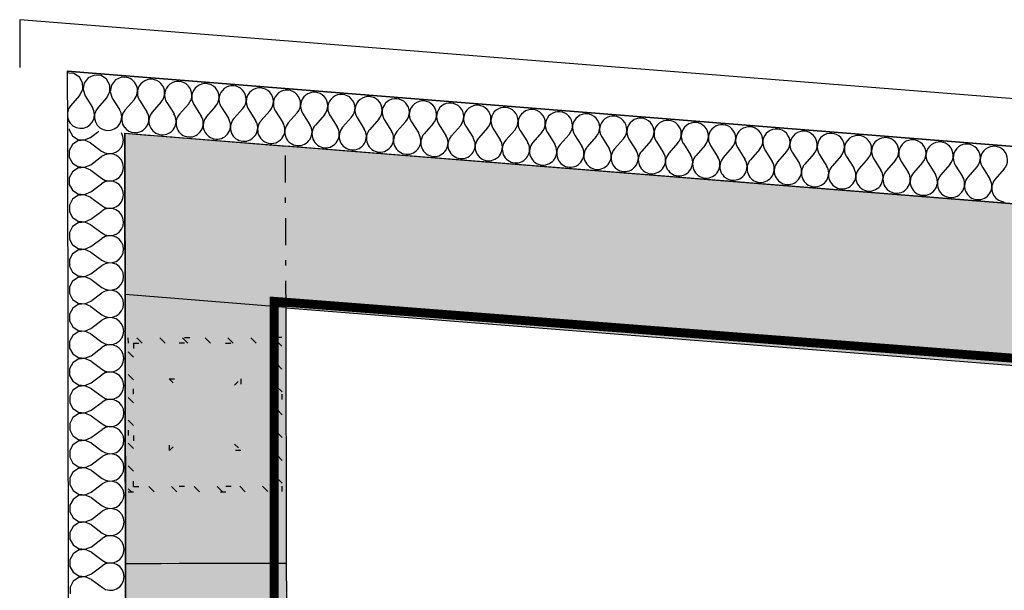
# Model space of a CAD drawing. Extents: x -12025 to 39812, y -30157 to 12.
# Tile 50 of 59: x 21039 to 23789, y -3807 to -2214. Entities that reach past the tile are written whole.
import ezdxf

# ---------------------------------------------------------------- set-up
doc = ezdxf.new("R2010")
doc.units = 0
doc.header["$MEASUREMENT"] = 0
doc.linetypes.add('Tečkovaná L', pattern=[257.5, 15, -242.5])
doc.linetypes.add('Čerchovaná S', pattern=[175, 75, -42.5, 15, -42.5])
doc.layers.add('OÚ Dukovany půdorys podklad 2NP', color=7, linetype='Continuous')
doc.layers.add('OÚ Dukovany zásuvky', color=92, linetype='Continuous')

msp = doc.modelspace()

# ---------------------------------------------------------------- hatches: boundary and pattern name
at = {"layer": 'OÚ Dukovany půdorys podklad 2NP', "linetype": 'Continuous'}
h = msp.add_hatch(dxfattribs=at)
h.set_pattern_fill('ZDIVO___KERAMICKÉ', color=252, style=0, pattern_type=2)
h.set_pattern_definition([(315, (0, 0), (31.8198, 31.8198), [])])
edge = h.paths.add_edge_path()
edge.add_spline(control_points=[(21342.4, -3532), (21342.4, -3532), (21772.4, -3531.3), (21772.4, -3531.3)], knot_values=[0, 0, 0, 0, 1, 1, 1, 1], degree=3, periodic=0)
edge.add_spline(control_points=[(21772.4, -3531.3), (21772.4, -3531.3), (21771.6, -3101.3), (21771.6, -3101.3)], knot_values=[0, 0, 0, 0, 1, 1, 1, 1], degree=3, periodic=0)
edge.add_spline(control_points=[(21771.6, -3101.3), (21771.6, -3101.3), (21341.6, -3102), (21341.6, -3102)], knot_values=[0, 0, 0, 0, 1, 1, 1, 1], degree=3, periodic=0)
edge.add_spline(control_points=[(21341.6, -3102), (21341.6, -3102), (21342.4, -3532), (21342.4, -3532)], knot_values=[0, 0, 0, 0, 1, 1, 1, 1], degree=3, periodic=0)
edge.add_spline(control_points=[(21342.4, -3532), (21342.4, -3532), (21342.3, -3517), (21342.3, -3517)], knot_values=[0, 0, 0, 0, 1, 1, 1, 1], degree=3, periodic=0)
edge.add_spline(control_points=[(21342.3, -3517), (21342.3, -3517), (21357.3, -3517), (21357.3, -3517)], knot_values=[0, 0, 0, 0, 1, 1, 1, 1], degree=3, periodic=0)
edge.add_spline(control_points=[(21357.3, -3517), (21357.3, -3517), (21356.6, -3117), (21356.6, -3117)], knot_values=[0, 0, 0, 0, 1, 1, 1, 1], degree=3, periodic=0)
edge.add_spline(control_points=[(21356.6, -3117), (21356.6, -3117), (21756.6, -3116.3), (21756.6, -3116.3)], knot_values=[0, 0, 0, 0, 1, 1, 1, 1], degree=3, periodic=0)
edge.add_spline(control_points=[(21756.6, -3116.3), (21756.6, -3116.3), (21757.3, -3516.3), (21757.3, -3516.3)], knot_values=[0, 0, 0, 0, 1, 1, 1, 1], degree=3, periodic=0)
edge.add_spline(control_points=[(21757.3, -3516.3), (21757.3, -3516.3), (21357.3, -3517), (21357.3, -3517)], knot_values=[0, 0, 0, 0, 1, 1, 1, 1], degree=3, periodic=0)
edge.add_spline(control_points=[(21357.3, -3517), (21357.3, -3517), (21342.3, -3517), (21342.3, -3517)], knot_values=[0, 0, 0, 0, 1, 1, 1, 1], degree=3, periodic=0)
edge.add_spline(control_points=[(21342.3, -3517), (21342.3, -3517), (21342.4, -3532), (21342.4, -3532)], knot_values=[0, 0, 0, 0, 1, 1, 1, 1], degree=3, periodic=0)
edge.add_spline(control_points=[(21342.4, -3532), (21342.4, -3532), (21342.4, -3532), (21342.4, -3532)], knot_values=[0, 0, 0, 0, 1, 1, 1, 1], degree=3, periodic=0)
h = msp.add_hatch(color=9, dxfattribs=at)
edge = h.paths.add_edge_path()
edge.add_spline(control_points=[(21357.3, -3517), (21357.3, -3517), (21757.3, -3516.3), (21757.3, -3516.3)], knot_values=[0, 0, 0, 0, 1, 1, 1, 1], degree=3, periodic=0)
edge.add_spline(control_points=[(21757.3, -3516.3), (21757.3, -3516.3), (21756.6, -3116.3), (21756.6, -3116.3)], knot_values=[0, 0, 0, 0, 1, 1, 1, 1], degree=3, periodic=0)
edge.add_spline(control_points=[(21756.6, -3116.3), (21756.6, -3116.3), (21356.6, -3117), (21356.6, -3117)], knot_values=[0, 0, 0, 0, 1, 1, 1, 1], degree=3, periodic=0)
edge.add_spline(control_points=[(21356.6, -3117), (21356.6, -3117), (21357.3, -3517), (21357.3, -3517)], knot_values=[0, 0, 0, 0, 1, 1, 1, 1], degree=3, periodic=0)
edge.add_spline(control_points=[(21357.3, -3517), (21357.3, -3517), (21357.3, -3416.8), (21357.3, -3416.8)], knot_values=[0, 0, 0, 0, 1, 1, 1, 1], degree=3, periodic=0)
edge.add_spline(control_points=[(21357.3, -3416.8), (21357.3, -3416.8), (21457.2, -3416.8), (21457.2, -3416.8)], knot_values=[0, 0, 0, 0, 1, 1, 1, 1], degree=3, periodic=0)
edge.add_spline(control_points=[(21457.2, -3416.8), (21457.2, -3416.8), (21456.8, -3216.8), (21456.8, -3216.8)], knot_values=[0, 0, 0, 0, 1, 1, 1, 1], degree=3, periodic=0)
edge.add_spline(control_points=[(21456.8, -3216.8), (21456.8, -3216.8), (21656.8, -3216.5), (21656.8, -3216.5)], knot_values=[0, 0, 0, 0, 1, 1, 1, 1], degree=3, periodic=0)
edge.add_spline(control_points=[(21656.8, -3216.5), (21656.8, -3216.5), (21657.2, -3416.5), (21657.2, -3416.5)], knot_values=[0, 0, 0, 0, 1, 1, 1, 1], degree=3, periodic=0)
edge.add_spline(control_points=[(21657.2, -3416.5), (21657.2, -3416.5), (21457.2, -3416.8), (21457.2, -3416.8)], knot_values=[0, 0, 0, 0, 1, 1, 1, 1], degree=3, periodic=0)
edge.add_spline(control_points=[(21457.2, -3416.8), (21457.2, -3416.8), (21357.3, -3416.8), (21357.3, -3416.8)], knot_values=[0, 0, 0, 0, 1, 1, 1, 1], degree=3, periodic=0)
edge.add_spline(control_points=[(21357.3, -3416.8), (21357.3, -3416.8), (21357.3, -3517), (21357.3, -3517)], knot_values=[0, 0, 0, 0, 1, 1, 1, 1], degree=3, periodic=0)
edge.add_spline(control_points=[(21357.3, -3517), (21357.3, -3517), (21357.3, -3517), (21357.3, -3517)], knot_values=[0, 0, 0, 0, 1, 1, 1, 1], degree=3, periodic=0)
h = msp.add_hatch(color=9, dxfattribs=at)
edge = h.paths.add_edge_path()
edge.add_spline(control_points=[(21357.3, -3517), (21357.3, -3517), (21757.3, -3516.3), (21757.3, -3516.3)], knot_values=[0, 0, 0, 0, 1, 1, 1, 1], degree=3, periodic=0)
edge.add_spline(control_points=[(21757.3, -3516.3), (21757.3, -3516.3), (21756.6, -3116.3), (21756.6, -3116.3)], knot_values=[0, 0, 0, 0, 1, 1, 1, 1], degree=3, periodic=0)
edge.add_spline(control_points=[(21756.6, -3116.3), (21756.6, -3116.3), (21356.6, -3117), (21356.6, -3117)], knot_values=[0, 0, 0, 0, 1, 1, 1, 1], degree=3, periodic=0)
edge.add_spline(control_points=[(21356.6, -3117), (21356.6, -3117), (21357.3, -3517), (21357.3, -3517)], knot_values=[0, 0, 0, 0, 1, 1, 1, 1], degree=3, periodic=0)
edge.add_spline(control_points=[(21357.3, -3517), (21357.3, -3517), (21357.3, -3416.8), (21357.3, -3416.8)], knot_values=[0, 0, 0, 0, 1, 1, 1, 1], degree=3, periodic=0)
edge.add_spline(control_points=[(21357.3, -3416.8), (21357.3, -3416.8), (21457.2, -3416.8), (21457.2, -3416.8)], knot_values=[0, 0, 0, 0, 1, 1, 1, 1], degree=3, periodic=0)
edge.add_spline(control_points=[(21457.2, -3416.8), (21457.2, -3416.8), (21456.8, -3216.8), (21456.8, -3216.8)], knot_values=[0, 0, 0, 0, 1, 1, 1, 1], degree=3, periodic=0)
edge.add_spline(control_points=[(21456.8, -3216.8), (21456.8, -3216.8), (21656.8, -3216.5), (21656.8, -3216.5)], knot_values=[0, 0, 0, 0, 1, 1, 1, 1], degree=3, periodic=0)
edge.add_spline(control_points=[(21656.8, -3216.5), (21656.8, -3216.5), (21657.2, -3416.5), (21657.2, -3416.5)], knot_values=[0, 0, 0, 0, 1, 1, 1, 1], degree=3, periodic=0)
edge.add_spline(control_points=[(21657.2, -3416.5), (21657.2, -3416.5), (21457.2, -3416.8), (21457.2, -3416.8)], knot_values=[0, 0, 0, 0, 1, 1, 1, 1], degree=3, periodic=0)
edge.add_spline(control_points=[(21457.2, -3416.8), (21457.2, -3416.8), (21357.3, -3416.8), (21357.3, -3416.8)], knot_values=[0, 0, 0, 0, 1, 1, 1, 1], degree=3, periodic=0)
edge.add_spline(control_points=[(21357.3, -3416.8), (21357.3, -3416.8), (21357.3, -3517), (21357.3, -3517)], knot_values=[0, 0, 0, 0, 1, 1, 1, 1], degree=3, periodic=0)
edge.add_spline(control_points=[(21357.3, -3517), (21357.3, -3517), (21357.3, -3517), (21357.3, -3517)], knot_values=[0, 0, 0, 0, 1, 1, 1, 1], degree=3, periodic=0)

# ---------------------------------------------------------------- linework, layer by layer
at = {"layer": 'OÚ Dukovany půdorys podklad 2NP', "color": 1, "linetype": 'Continuous'}
for p, q in [((21039.1, -2213.5), (21039.3, -2346.7)), ((32159.3, -3097.5), (21039.1, -2213.5)), ((21172.1, -2357.3), (32159.3, -3230.7)), ((21172.1, -2357.3), (21172.4, -2517.8)), ((31999.3, -3218), (21172.1, -2357.3)), ((21172.4, -2517.8), (21174.8, -3830.8)), ((21332.5, -2530.5), (31999.3, -3378.5)), ((21334.8, -3830.5), (21332.5, -2530.5)), ((21334.7, -3731.8), (21334.8, -3831.4)), ((21784.8, -3830.5), (21784.7, -3731))]:
    msp.add_line(p, q, dxfattribs=at)
at = {"layer": 'OÚ Dukovany půdorys podklad 2NP', "color": 21, "linetype": 'Continuous'}
for p, q in [((21177.1, -2362.7), (21172.1, -2362.3)), ((21190.3, -2363.7), (21177.1, -2362.7)), ((21205.9, -2373.7), (21190.3, -2363.7)), ((21214.9, -2390), (21205.9, -2373.7)), ((21215.1, -2403.7), (21214.9, -2390)), ((21219.2, -2390.3), (21216.6, -2405.3)), ((21230.7, -2375.7), (21219.2, -2390.3)), ((21247.7, -2368.3), (21230.7, -2375.7)), ((21266.2, -2369.7), (21247.7, -2368.3)), ((21281.8, -2379.8), (21266.2, -2369.7)), ((21290.8, -2396), (21281.8, -2379.8)), ((21306.7, -2381.7), (21295.2, -2396.3)), ((21323.7, -2374.3), (21306.7, -2381.7)), ((21332.2, -2375), (21323.7, -2374.3)), ((21206.6, -2425), (21215.2, -2408.5)), ((21215.2, -2408.5), (21215.1, -2403.7)), ((21216.6, -2405.3), (21216, -2408.6)), ((21216, -2408.6), (21221.8, -2426.2)), ((21282.6, -2431), (21291.1, -2414.5)), ((21291.1, -2414.5), (21290.8, -2396)), ((21295.2, -2396.3), (21292, -2414.6)), ((21292, -2414.6), (21297.8, -2432.2)), ((21206.6, -2425), (21181.4, -2453.6)), ((21221.8, -2426.2), (21242.2, -2458.4)), ((21282.6, -2431), (21262, -2454.4)), ((21297.8, -2432.2), (21318.2, -2464.4)), ((21358.5, -2437.1), (21333.3, -2465.6)), ((21373.7, -2438.3), (21394.1, -2470.5)), ((21434.5, -2443.1), (21409.3, -2471.7)), ((21449.7, -2444.3), (21470.1, -2476.5)), ((21172.5, -2472.3), (21172.4, -2476)), ((21175.6, -2462.3), (21172.5, -2472.3)), ((21181.4, -2453.6), (21175.6, -2462.3)), ((21246.5, -2468), (21242.2, -2458.4)), ((21248.1, -2478.4), (21246.5, -2468)), ((21251.6, -2468.4), (21248.4, -2478.4)), ((21257.4, -2459.6), (21251.6, -2468.4)), ((21262, -2454.4), (21257.4, -2459.6)), ((21322.5, -2474), (21318.2, -2464.4)), ((21324.1, -2484.4), (21322.5, -2474)), ((21327.5, -2474.4), (21324.4, -2484.4)), ((21332.3, -2467.2), (21327.5, -2474.4)), ((21510.4, -2449.1), (21485.2, -2477.7)), ((21525.6, -2450.4), (21546, -2482.5)), ((21586.4, -2455.2), (21561.2, -2483.8)), ((21601.6, -2456.4), (21622, -2488.6)), ((21662.4, -2461.2), (21637.2, -2489.8)), ((21677.5, -2462.4), (21697.9, -2494.6)), ((21738.3, -2467.3), (21713.1, -2495.8)), ((21753.5, -2468.5), (21773.9, -2500.7)), ((21814.3, -2473.3), (21789.1, -2501.9)), ((21829.4, -2474.5), (21849.8, -2506.7)), ((21172.4, -2483.8), (21174.7, -2493)), ((21174.7, -2493), (21179.9, -2502.2)), ((21179.9, -2502.2), (21187.5, -2509.5)), ((21236, -2506.6), (21242.6, -2498.4)), ((21242.6, -2498.4), (21246.8, -2488.8)), ((21246.8, -2488.8), (21248.1, -2478.4)), ((21248.4, -2478.4), (21248.1, -2488.9)), ((21248.1, -2488.9), (21250.6, -2499.1)), ((21250.6, -2499.1), (21255.9, -2508.2)), ((21318.6, -2504.5), (21322.7, -2494.8)), ((21322.7, -2494.8), (21324.1, -2484.4)), ((21324.4, -2484.4), (21324, -2494.9)), ((21324, -2494.9), (21326.6, -2505.1)), ((21890.2, -2479.3), (21865, -2507.9)), ((21905.4, -2480.5), (21925.8, -2512.7)), ((21966.2, -2485.4), (21941, -2513.9)), ((21981.3, -2486.6), (22001.7, -2518.8)), ((22042.1, -2491.4), (22016.9, -2520)), ((22057.3, -2492.6), (22077.7, -2524.8)), ((22118.1, -2497.4), (22092.9, -2526)), ((22133.2, -2498.7), (22153.6, -2530.8)), ((21177.4, -2518.2), (21177.4, -2521.1)), ((21177.4, -2521.1), (21186.2, -2537.5)), ((21187.5, -2509.5), (21196.7, -2514.5)), ((21196.7, -2514.5), (21207, -2516.7)), ((21207, -2516.7), (21217.5, -2516.1)), ((21217.5, -2516.1), (21227.4, -2512.7)), ((21227.4, -2512.7), (21236, -2506.6)), ((21237.2, -2542.2), (21260.4, -2524.8)), ((21255.9, -2508.2), (21263.4, -2515.5)), ((21263.4, -2515.5), (21272.7, -2520.5)), ((21272.7, -2520.5), (21282.9, -2522.8)), ((21282.9, -2522.8), (21293.4, -2522.2)), ((21293.4, -2522.2), (21303.4, -2518.7)), ((21303.4, -2518.7), (21312, -2512.6)), ((21312, -2512.6), (21313.8, -2510.4)), ((21313.8, -2510.4), (21318.6, -2504.5)), ((21327.2, -2539.3), (21323, -2529.8)), ((21326.6, -2505.1), (21331.8, -2514.2)), ((21331.8, -2514.2), (21332.4, -2514.8)), ((22194, -2503.5), (22168.8, -2532.1)), ((22209.2, -2504.7), (22229.6, -2536.9)), ((22270, -2509.5), (22244.8, -2538.1)), ((22285.1, -2510.7), (22305.5, -2542.9)), ((22345.9, -2515.6), (22320.7, -2544.1)), ((22361.1, -2516.8), (22381.5, -2549)), ((22421.9, -2521.6), (22396.7, -2550.2)), ((22437, -2522.8), (22457.4, -2555)), ((22497.8, -2527.6), (22472.6, -2556.2)), ((22513, -2528.8), (22533.4, -2561)), ((21186.2, -2537.5), (21201.7, -2547.7)), ((21201.7, -2552.1), (21186.2, -2562.4)), ((21201.7, -2547.7), (21220.1, -2549.4)), ((21220.1, -2550.3), (21201.7, -2552.1)), ((21220.1, -2549.4), (21237.2, -2542.2)), ((21237.3, -2557.5), (21220.1, -2550.3)), ((21237.3, -2557.5), (21267.8, -2580.3)), ((21328.7, -2549.7), (21327.2, -2539.3)), ((21327.2, -2560.1), (21328.7, -2549.7)), ((22573.8, -2533.7), (22548.6, -2562.2)), ((22589, -2534.9), (22609.3, -2567.1)), ((22649.7, -2539.7), (22624.5, -2568.3)), ((22664.9, -2540.9), (22685.3, -2573.1)), ((22725.7, -2545.8), (22700.5, -2574.3)), ((22740.9, -2547), (22761.2, -2579.2)), ((22801.6, -2551.8), (22776.4, -2580.4)), ((22816.8, -2553), (22837.2, -2585.2)), ((21186.2, -2562.4), (21177.5, -2578.8)), ((21177.5, -2578.8), (21177.5, -2597.3)), ((21267.8, -2580.3), (21277, -2585.3)), ((21297.7, -2587.2), (21307.7, -2583.8)), ((21307.7, -2583.8), (21316.3, -2577.8)), ((21316.3, -2577.8), (21323, -2569.7)), ((21323, -2569.7), (21327.2, -2560.1)), ((22877.6, -2557.8), (22852.4, -2586.4)), ((22892.8, -2559), (22913.1, -2591.2)), ((22953.5, -2563.9), (22928.3, -2592.4)), ((22968.7, -2565.1), (22989.1, -2597.3)), ((23029.5, -2569.9), (23004.3, -2598.5)), ((23044.7, -2571.1), (23065, -2603.3)), ((23105.4, -2575.9), (23080.2, -2604.5)), ((23120.6, -2577.2), (23141, -2609.3)), ((23181.4, -2582), (23156.2, -2610.6)), ((23196.6, -2583.2), (23216.9, -2615.4)), ((21177.5, -2597.3), (21186.3, -2613.7)), ((21237.4, -2618.4), (21267.8, -2595.5)), ((21277, -2590.4), (21267.8, -2595.5)), ((21277, -2585.3), (21287.2, -2587.7)), ((21287.2, -2588), (21277, -2590.4)), ((21287.2, -2587.7), (21297.7, -2587.2)), ((21297.7, -2588.5), (21287.2, -2588)), ((21307.7, -2591.8), (21297.7, -2588.5)), ((21316.4, -2597.8), (21307.7, -2591.8)), ((21323.1, -2605.8), (21316.4, -2597.8)), ((21327.3, -2615.5), (21323.1, -2605.8)), ((23257.3, -2588), (23232.1, -2616.6)), ((23272.5, -2589.2), (23292.9, -2621.4)), ((23333.3, -2594.1), (23308.1, -2622.6)), ((23348.5, -2595.3), (23368.8, -2627.5)), ((23409.2, -2600.1), (23384, -2628.7)), ((23424.4, -2601.3), (23444.8, -2633.5)), ((23485.2, -2606.1), (23460, -2634.7)), ((23500.4, -2607.3), (23520.7, -2639.5)), ((23561.1, -2612.2), (23535.9, -2640.7)), ((21186.4, -2638.6), (21177.6, -2655)), ((21186.3, -2613.7), (21201.8, -2623.9)), ((21201.8, -2628.3), (21186.4, -2638.6)), ((21201.8, -2623.9), (21220.3, -2625.6)), ((21220.3, -2626.5), (21201.8, -2628.3)), ((21220.3, -2625.6), (21237.4, -2618.4)), ((21237.4, -2633.6), (21220.3, -2626.5)), ((21237.4, -2633.6), (21267.9, -2656.4)), ((21323.2, -2645.9), (21327.4, -2636.3)), ((21328.8, -2625.9), (21327.3, -2615.5)), ((21327.4, -2636.3), (21328.8, -2625.9)), ((23576.3, -2613.4), (23596.7, -2645.6)), ((23637.1, -2618.2), (23611.9, -2646.8)), ((23652.3, -2619.4), (23672.6, -2651.6)), ((23713, -2624.2), (23687.8, -2652.8)), ((23728.2, -2625.5), (23748.6, -2657.6)), ((23789, -2630.3), (23763.8, -2658.9)), ((21177.6, -2655), (21177.7, -2673.5)), ((21267.9, -2656.4), (21277.1, -2661.5)), ((21277.1, -2666.6), (21267.9, -2671.7)), ((21277.1, -2661.5), (21287.4, -2663.9)), ((21287.4, -2664.2), (21277.1, -2666.6)), ((21287.4, -2663.9), (21297.9, -2663.3)), ((21297.9, -2664.7), (21287.4, -2664.2)), ((21297.9, -2663.3), (21307.8, -2660)), ((21307.8, -2668), (21297.9, -2664.7)), ((21307.8, -2660), (21316.5, -2654)), ((21316.5, -2654), (21323.2, -2645.9)), ((21177.7, -2673.5), (21186.5, -2689.8)), ((21186.5, -2689.8), (21201.9, -2700.1)), ((21220.4, -2701.8), (21237.5, -2694.6)), ((21237.5, -2694.6), (21267.9, -2671.7)), ((21316.5, -2674), (21307.8, -2668)), ((21323.2, -2682), (21316.5, -2674)), ((21327.5, -2691.6), (21323.2, -2682)), ((21329, -2702), (21327.5, -2691.6)), ((21186.5, -2714.8), (21177.8, -2731.1)), ((21201.9, -2704.5), (21186.5, -2714.8)), ((21201.9, -2700.1), (21220.4, -2701.8)), ((21220.4, -2702.7), (21201.9, -2704.5)), ((21237.5, -2709.8), (21220.4, -2702.7)), ((21237.5, -2709.8), (21268.1, -2732.6)), ((21316.6, -2730.2), (21323.3, -2722.1)), ((21323.3, -2722.1), (21327.5, -2712.5)), ((21327.5, -2712.5), (21329, -2702)), ((21177.8, -2731.1), (21177.8, -2749.7)), ((21177.8, -2749.7), (21186.6, -2766)), ((21237.7, -2770.8), (21268.1, -2747.9)), ((21268.1, -2732.6), (21277.3, -2737.7)), ((21277.3, -2742.8), (21268.1, -2747.9)), ((21277.3, -2737.7), (21287.5, -2740.1)), ((21287.5, -2740.4), (21277.3, -2742.8)), ((21287.5, -2740.1), (21298, -2739.5)), ((21298, -2740.9), (21287.5, -2740.4)), ((21298, -2739.5), (21308, -2736.2)), ((21308, -2744.2), (21298, -2740.9)), ((21308, -2736.2), (21316.6, -2730.2)), ((21316.6, -2750.1), (21308, -2744.2)), ((21323.4, -2758.2), (21316.6, -2750.1)), ((21186.6, -2766), (21202.1, -2776.3)), ((21202.1, -2776.3), (21220.6, -2778)), ((21220.6, -2778), (21237.7, -2770.8)), ((21327.6, -2767.8), (21323.4, -2758.2)), ((21329.1, -2778.2), (21327.6, -2767.8)), ((21186.7, -2791), (21177.9, -2807.3)), ((21202.1, -2780.7), (21186.7, -2791)), ((21220.6, -2778.9), (21202.1, -2780.7)), ((21237.7, -2786), (21220.6, -2778.9)), ((21237.7, -2786), (21268.2, -2808.8)), ((21316.8, -2806.4), (21323.4, -2798.3)), ((21323.4, -2798.3), (21327.7, -2788.7)), ((21327.7, -2788.7), (21329.1, -2778.2)), ((21177.9, -2807.3), (21177.9, -2825.9)), ((21177.9, -2825.9), (21186.7, -2842.2)), ((21237.8, -2847), (21268.2, -2824.1)), ((21268.2, -2808.8), (21277.4, -2813.9)), ((21277.4, -2819), (21268.2, -2824.1)), ((21277.4, -2813.9), (21287.6, -2816.3)), ((21287.6, -2816.6), (21277.4, -2819)), ((21287.6, -2816.3), (21298.1, -2815.7)), ((21298.1, -2817.1), (21287.6, -2816.6)), ((21298.1, -2815.7), (21308.1, -2812.4)), ((21308.1, -2820.4), (21298.1, -2817.1)), ((21308.1, -2812.4), (21316.8, -2806.4)), ((21316.8, -2826.3), (21308.1, -2820.4)), ((21323.5, -2834.4), (21316.8, -2826.3)), ((21186.7, -2842.2), (21202.2, -2852.5)), ((21202.2, -2856.9), (21186.8, -2867.2)), ((21202.2, -2852.5), (21220.7, -2854.2)), ((21220.7, -2855.1), (21202.2, -2856.9)), ((21220.7, -2854.2), (21237.8, -2847)), ((21237.8, -2862.2), (21220.7, -2855.1)), ((21327.8, -2844), (21323.5, -2834.4)), ((21329.2, -2854.4), (21327.8, -2844)), ((21327.8, -2864.8), (21329.2, -2854.4)), ((21186.8, -2867.2), (21178.1, -2883.5)), ((21178.1, -2883.5), (21178.1, -2902.1)), ((21237.8, -2862.2), (21268.3, -2885)), ((21268.3, -2885), (21277.5, -2890.1)), ((21308.2, -2888.5), (21316.9, -2882.6)), ((21316.9, -2882.6), (21323.6, -2874.5)), ((21323.6, -2874.5), (21327.8, -2864.8)), ((21178.1, -2902.1), (21186.9, -2918.4)), ((21237.9, -2923.2), (21268.4, -2900.3)), ((21277.6, -2895.2), (21268.4, -2900.3)), ((21277.5, -2890.1), (21287.8, -2892.4)), ((21287.8, -2892.8), (21277.6, -2895.2)), ((21287.8, -2892.4), (21298.3, -2891.9)), ((21298.3, -2893.2), (21287.8, -2892.8)), ((21298.3, -2891.9), (21308.2, -2888.5)), ((21308.3, -2896.6), (21298.3, -2893.2)), ((21316.9, -2902.5), (21308.3, -2896.6)), ((21323.6, -2910.6), (21316.9, -2902.5)), ((21327.9, -2920.2), (21323.6, -2910.6)), ((21186.9, -2918.4), (21202.4, -2928.7)), ((21202.4, -2933), (21186.9, -2943.3)), ((21202.4, -2928.7), (21220.8, -2930.4)), ((21220.8, -2931.3), (21202.4, -2933)), ((21220.8, -2930.4), (21237.9, -2923.2)), ((21238, -2938.4), (21220.8, -2931.3)), ((21238, -2938.4), (21268.5, -2961.2)), ((21323.7, -2950.7), (21327.9, -2941)), ((21329.4, -2930.6), (21327.9, -2920.2)), ((21327.9, -2941), (21329.4, -2930.6)), ((21186.9, -2943.3), (21178.2, -2959.7)), ((21178.2, -2959.7), (21178.2, -2978.3)), ((21268.5, -2961.2), (21277.7, -2966.3)), ((21277.7, -2966.3), (21287.9, -2968.6)), ((21287.9, -2968.9), (21277.7, -2971.3)), ((21287.9, -2968.6), (21298.4, -2968.1)), ((21298.4, -2969.4), (21287.9, -2968.9)), ((21298.4, -2968.1), (21308.4, -2964.7)), ((21308.4, -2972.8), (21298.4, -2969.4)), ((21308.4, -2964.7), (21317, -2958.8)), ((21317, -2958.8), (21323.7, -2950.7)), ((21178.2, -2978.3), (21187, -2994.6)), ((21187, -2994.6), (21202.5, -3004.9)), ((21238.1, -2999.4), (21268.5, -2976.4)), ((21277.7, -2971.3), (21268.5, -2976.4)), ((21317.1, -2978.7), (21308.4, -2972.8)), ((21323.8, -2986.8), (21317.1, -2978.7)), ((21328, -2996.4), (21323.8, -2986.8)), ((21329.5, -3006.8), (21328, -2996.4)), ((21187.1, -3019.5), (21178.3, -3035.9)), ((21202.5, -3009.2), (21187.1, -3019.5)), ((21202.5, -3004.9), (21221, -3006.6)), ((21221, -3007.4), (21202.5, -3009.2)), ((21221, -3006.6), (21238.1, -2999.4)), ((21238.1, -3014.6), (21221, -3007.4)), ((21238.1, -3014.6), (21268.6, -3037.4)), ((21323.9, -3026.8), (21328.1, -3017.2)), ((21328.1, -3017.2), (21329.5, -3006.8)), ((21178.3, -3035.9), (21178.4, -3054.5)), ((21238.2, -3075.5), (21268.6, -3052.6)), ((21268.6, -3037.4), (21277.8, -3042.5)), ((21277.8, -3047.5), (21268.6, -3052.6)), ((21277.8, -3042.5), (21288.1, -3044.8)), ((21288.1, -3045.1), (21277.8, -3047.5)), ((21288.1, -3044.8), (21298.6, -3044.3)), ((21298.6, -3045.6), (21288.1, -3045.1)), ((21298.6, -3044.3), (21308.5, -3040.9)), ((21308.5, -3049), (21298.6, -3045.6)), ((21308.5, -3040.9), (21317.2, -3035)), ((21317.2, -3054.9), (21308.5, -3049)), ((21317.2, -3035), (21323.9, -3026.8)), ((21178.4, -3054.5), (21187.2, -3070.8)), ((21187.2, -3070.8), (21202.6, -3081)), ((21221.1, -3082.8), (21238.2, -3075.5)), ((21323.9, -3063), (21317.2, -3054.9)), ((21328.2, -3072.6), (21323.9, -3063)), ((21329.7, -3083), (21328.2, -3072.6)), ((21187.2, -3095.7), (21178.5, -3112.1)), ((21202.6, -3085.4), (21187.2, -3095.7)), ((21202.6, -3081), (21221.1, -3082.8)), ((21221.1, -3083.6), (21202.6, -3085.4)), ((21238.2, -3090.8), (21221.1, -3083.6)), ((21238.2, -3090.8), (21268.8, -3113.6)), ((21317.3, -3111.1), (21324, -3103)), ((21324, -3103), (21328.2, -3093.4)), ((21328.2, -3093.4), (21329.7, -3083)), ((21178.5, -3112.1), (21178.5, -3130.7)), ((21178.5, -3130.7), (21187.3, -3147)), ((21238.4, -3151.7), (21268.8, -3128.8)), ((21268.8, -3113.6), (21278, -3118.7)), ((21278, -3123.7), (21268.8, -3128.8)), ((21278, -3118.7), (21288.2, -3121)), ((21288.2, -3121.3), (21278, -3123.7)), ((21288.2, -3121), (21298.7, -3120.5)), ((21298.7, -3121.8), (21288.2, -3121.3)), ((21298.7, -3120.5), (21308.7, -3117.1)), ((21308.7, -3125.2), (21298.7, -3121.8)), ((21308.7, -3117.1), (21317.3, -3111.1)), ((21317.3, -3131.1), (21308.7, -3125.2)), ((21324.1, -3139.2), (21317.3, -3131.1)), ((21187.3, -3147), (21202.8, -3157.2)), ((21202.8, -3161.6), (21187.4, -3171.9)), ((21202.8, -3157.2), (21221.3, -3159)), ((21221.3, -3159.8), (21202.8, -3161.6)), ((21221.3, -3159), (21238.4, -3151.7)), ((21238.4, -3167), (21221.3, -3159.8)), ((21328.3, -3148.8), (21324.1, -3139.2)), ((21329.8, -3159.2), (21328.3, -3148.8)), ((21328.4, -3169.6), (21329.8, -3159.2)), ((21187.4, -3171.9), (21178.6, -3188.3)), ((21178.6, -3188.3), (21178.6, -3206.8)), ((21238.4, -3167), (21268.9, -3189.8)), ((21268.9, -3189.8), (21278.1, -3194.8)), ((21308.8, -3193.3), (21317.4, -3187.3)), ((21317.4, -3187.3), (21324.1, -3179.2)), ((21324.1, -3179.2), (21328.4, -3169.6)), ((21178.6, -3206.8), (21187.4, -3223.2)), ((21238.5, -3227.9), (21268.9, -3205)), ((21278.1, -3199.9), (21268.9, -3205)), ((21278.1, -3194.8), (21288.3, -3197.2)), ((21288.3, -3197.5), (21278.1, -3199.9)), ((21288.3, -3197.2), (21298.8, -3196.7)), ((21298.8, -3198), (21288.3, -3197.5)), ((21298.8, -3196.7), (21308.8, -3193.3)), ((21308.8, -3201.3), (21298.8, -3198)), ((21317.5, -3207.3), (21308.8, -3201.3)), ((21324.2, -3215.4), (21317.5, -3207.3)), ((21328.5, -3225), (21324.2, -3215.4)), ((21187.4, -3223.2), (21202.9, -3233.4)), ((21202.9, -3237.8), (21187.5, -3248.1)), ((21202.9, -3233.4), (21221.4, -3235.1)), ((21221.4, -3236), (21202.9, -3237.8)), ((21221.4, -3235.1), (21238.5, -3227.9)), ((21238.5, -3243.2), (21221.4, -3236)), ((21238.5, -3243.2), (21269, -3266)), ((21329.9, -3235.4), (21328.5, -3225)), ((21328.5, -3245.8), (21329.9, -3235.4)), ((21187.5, -3248.1), (21178.8, -3264.5)), ((21178.8, -3264.5), (21178.8, -3283)), ((21269, -3266), (21278.2, -3271)), ((21278.2, -3271), (21288.5, -3273.4)), ((21299, -3272.9), (21308.9, -3269.5)), ((21308.9, -3269.5), (21317.6, -3263.5)), ((21317.6, -3263.5), (21324.3, -3255.4)), ((21324.3, -3255.4), (21328.5, -3245.8)), ((21178.8, -3283), (21187.6, -3299.4)), ((21187.6, -3299.4), (21203.1, -3309.6)), ((21238.6, -3304.1), (21269.1, -3281.2)), ((21278.3, -3276.1), (21269.1, -3281.2)), ((21288.5, -3273.7), (21278.3, -3276.1)), ((21288.5, -3273.4), (21299, -3272.9)), ((21299, -3274.2), (21288.5, -3273.7)), ((21309, -3277.5), (21299, -3274.2)), ((21317.6, -3283.5), (21309, -3277.5)), ((21324.3, -3291.6), (21317.6, -3283.5)), ((21328.6, -3301.2), (21324.3, -3291.6)), ((21187.6, -3324.3), (21178.9, -3340.7)), ((21203.1, -3314), (21187.6, -3324.3)), ((21203.1, -3309.6), (21221.5, -3311.3)), ((21221.5, -3312.2), (21203.1, -3314)), ((21221.5, -3311.3), (21238.6, -3304.1)), ((21238.7, -3319.4), (21221.5, -3312.2)), ((21238.7, -3319.4), (21269.2, -3342.2)), ((21324.4, -3331.6), (21328.6, -3322)), ((21330.1, -3311.6), (21328.6, -3301.2)), ((21328.6, -3322), (21330.1, -3311.6)), ((21178.9, -3340.7), (21178.9, -3359.2)), ((21269.2, -3342.2), (21278.4, -3347.2)), ((21278.4, -3352.3), (21269.2, -3357.4)), ((21278.4, -3347.2), (21288.6, -3349.6)), ((21288.6, -3349.9), (21278.4, -3352.3)), ((21288.6, -3349.6), (21299.1, -3349.1)), ((21299.1, -3350.4), (21288.6, -3349.9)), ((21299.1, -3349.1), (21309.1, -3345.7)), ((21309.1, -3353.7), (21299.1, -3350.4)), ((21309.1, -3345.7), (21317.7, -3339.7)), ((21317.8, -3359.7), (21309.1, -3353.7)), ((21317.7, -3339.7), (21324.4, -3331.6)), ((21178.9, -3359.2), (21187.7, -3375.6)), ((21187.7, -3375.6), (21203.2, -3385.8)), ((21221.7, -3387.5), (21238.8, -3380.3)), ((21238.8, -3380.3), (21269.2, -3357.4)), ((21324.5, -3367.7), (21317.8, -3359.7)), ((21328.7, -3377.4), (21324.5, -3367.7)), ((21330.2, -3387.8), (21328.7, -3377.4)), ((21187.8, -3400.5), (21179, -3416.9)), ((21203.2, -3390.2), (21187.8, -3400.5)), ((21203.2, -3385.8), (21221.7, -3387.5)), ((21221.7, -3388.4), (21203.2, -3390.2)), ((21238.8, -3395.5), (21221.7, -3388.4)), ((21238.8, -3395.5), (21269.3, -3418.3)), ((21317.9, -3415.9), (21324.6, -3407.8)), ((21324.6, -3407.8), (21328.8, -3398.2)), ((21328.8, -3398.2), (21330.2, -3387.8)), ((21179, -3416.9), (21179.1, -3435.4)), ((21179.1, -3435.4), (21187.9, -3451.8)), ((21238.9, -3456.5), (21269.3, -3433.6)), ((21269.3, -3418.3), (21278.5, -3423.4)), ((21278.5, -3428.5), (21269.3, -3433.6)), ((21278.5, -3423.4), (21288.8, -3425.8)), ((21288.8, -3426.1), (21278.5, -3428.5)), ((21288.8, -3425.8), (21299.3, -3425.3)), ((21299.3, -3426.6), (21288.8, -3426.1)), ((21299.3, -3425.3), (21309.2, -3421.9)), ((21309.2, -3429.9), (21299.3, -3426.6)), ((21309.2, -3421.9), (21317.9, -3415.9)), ((21317.9, -3435.9), (21309.2, -3429.9)), ((21324.6, -3443.9), (21317.9, -3435.9)), ((21187.9, -3451.8), (21203.3, -3462)), ((21203.3, -3462), (21221.8, -3463.7)), ((21221.8, -3464.6), (21203.3, -3466.4)), ((21221.8, -3463.7), (21238.9, -3456.5)), ((21238.9, -3471.7), (21221.8, -3464.6)), ((21328.9, -3453.5), (21324.6, -3443.9)), ((21330.4, -3464), (21328.9, -3453.5)), ((21328.9, -3474.4), (21330.4, -3464)), ((21187.9, -3476.7), (21179.2, -3493)), ((21203.3, -3466.4), (21187.9, -3476.7)), ((21238.9, -3471.7), (21269.5, -3494.5)), ((21309.4, -3498.1), (21318, -3492.1)), ((21318, -3492.1), (21324.7, -3484)), ((21324.7, -3484), (21328.9, -3474.4)), ((21179.2, -3493), (21179.2, -3511.6)), ((21179.2, -3511.6), (21188, -3527.9)), ((21239, -3532.7), (21269.5, -3509.8)), ((21269.5, -3494.5), (21278.7, -3499.6)), ((21278.7, -3504.7), (21269.5, -3509.8)), ((21278.7, -3499.6), (21288.9, -3502)), ((21288.9, -3502.3), (21278.7, -3504.7)), ((21288.9, -3502), (21299.4, -3501.4)), ((21299.4, -3502.8), (21288.9, -3502.3)), ((21299.4, -3501.4), (21309.4, -3498.1)), ((21309.4, -3506.1), (21299.4, -3502.8)), ((21318, -3512), (21309.4, -3506.1)), ((21324.8, -3520.1), (21318, -3512)), ((21329, -3529.7), (21324.8, -3520.1)), ((21188, -3527.9), (21203.5, -3538.2)), ((21203.5, -3542.6), (21188, -3552.9)), ((21203.5, -3538.2), (21222, -3539.9)), ((21222, -3540.8), (21203.5, -3542.6)), ((21222, -3539.9), (21239, -3532.7)), ((21239.1, -3547.9), (21222, -3540.8)), ((21330.5, -3540.1), (21329, -3529.7)), ((21329.1, -3550.6), (21330.5, -3540.1)), ((21188, -3552.9), (21179.3, -3569.2)), ((21179.3, -3569.2), (21179.3, -3587.8)), ((21239.1, -3547.9), (21269.6, -3570.7)), ((21269.6, -3570.7), (21278.8, -3575.8)), ((21299.5, -3577.6), (21309.5, -3574.3)), ((21309.5, -3574.3), (21318.1, -3568.3)), ((21318.1, -3568.3), (21324.8, -3560.2)), ((21324.8, -3560.2), (21329.1, -3550.6)), ((21179.3, -3587.8), (21188.1, -3604.1)), ((21239.2, -3608.9), (21269.6, -3586)), ((21278.8, -3580.9), (21269.6, -3586)), ((21278.8, -3575.8), (21289, -3578.2)), ((21289, -3578.5), (21278.8, -3580.9)), ((21289, -3578.2), (21299.5, -3577.6)), ((21299.5, -3579), (21289, -3578.5)), ((21309.5, -3582.3), (21299.5, -3579)), ((21318.2, -3588.2), (21309.5, -3582.3)), ((21324.9, -3596.3), (21318.2, -3588.2)), ((21329.2, -3605.9), (21324.9, -3596.3)), ((21188.2, -3629.1), (21179.5, -3645.4)), ((21188.1, -3604.1), (21203.6, -3614.4)), ((21203.6, -3618.8), (21188.2, -3629.1)), ((21203.6, -3614.4), (21222.1, -3616.1)), ((21222.1, -3617), (21203.6, -3618.8)), ((21222.1, -3616.1), (21239.2, -3608.9)), ((21239.2, -3624.1), (21222.1, -3617)), ((21239.2, -3624.1), (21269.7, -3646.9)), ((21325, -3636.4), (21329.2, -3626.7)), ((21330.6, -3616.3), (21329.2, -3605.9)), ((21329.2, -3626.7), (21330.6, -3616.3)), ((21179.5, -3645.4), (21179.5, -3664)), ((21269.7, -3646.9), (21278.9, -3652)), ((21279, -3657.1), (21269.8, -3662.2)), ((21278.9, -3652), (21289.2, -3654.3)), ((21289.2, -3654.7), (21279, -3657.1)), ((21289.2, -3654.3), (21299.7, -3653.8)), ((21299.7, -3655.1), (21289.2, -3654.7)), ((21299.7, -3653.8), (21309.6, -3650.4)), ((21309.7, -3658.5), (21299.7, -3655.1)), ((21309.6, -3650.4), (21318.3, -3644.5)), ((21318.3, -3644.5), (21325, -3636.4)), ((21179.5, -3664), (21188.3, -3680.3)), ((21188.3, -3680.3), (21203.8, -3690.6)), ((21222.2, -3692.3), (21239.3, -3685.1)), ((21239.3, -3685.1), (21269.8, -3662.2)), ((21318.3, -3664.4), (21309.7, -3658.5)), ((21325, -3672.5), (21318.3, -3664.4)), ((21329.3, -3682.1), (21325, -3672.5)), ((21330.8, -3692.5), (21329.3, -3682.1)), ((21188.3, -3705.2), (21179.6, -3721.6)), ((21203.8, -3694.9), (21188.3, -3705.2)), ((21203.8, -3690.6), (21222.2, -3692.3)), ((21222.2, -3693.2), (21203.8, -3694.9)), ((21239.4, -3700.3), (21222.2, -3693.2)), ((21239.4, -3700.3), (21269.9, -3723.1)), ((21318.4, -3720.7), (21325.1, -3712.6)), ((21325.1, -3712.6), (21329.3, -3702.9)), ((21329.3, -3702.9), (21330.8, -3692.5)), ((21179.6, -3721.6), (21179.6, -3740.2)), ((21179.6, -3740.2), (21188.4, -3756.5)), ((21239.5, -3761.3), (21269.9, -3738.3)), ((21269.9, -3723.1), (21279.1, -3728.2)), ((21279.1, -3733.2), (21269.9, -3738.3)), ((21279.1, -3728.2), (21289.3, -3730.5)), ((21289.3, -3730.8), (21279.1, -3733.2)), ((21289.3, -3730.5), (21299.8, -3730)), ((21299.8, -3731.3), (21289.3, -3730.8)), ((21299.8, -3730), (21309.8, -3726.6)), ((21309.8, -3734.7), (21299.8, -3731.3)), ((21309.8, -3726.6), (21318.4, -3720.7)), ((21318.5, -3740.6), (21309.8, -3734.7)), ((21188.4, -3756.5), (21203.9, -3766.8)), ((21203.9, -3766.8), (21222.4, -3768.5)), ((21222.4, -3768.5), (21239.5, -3761.3)), ((21325.2, -3748.7), (21318.5, -3740.6)), ((21329.4, -3758.3), (21325.2, -3748.7)), ((21330.9, -3768.7), (21329.4, -3758.3)), ((21188.5, -3781.4), (21179.7, -3797.8)), ((21203.9, -3771.1), (21188.5, -3781.4)), ((21222.4, -3769.3), (21203.9, -3771.1)), ((21239.5, -3776.5), (21222.4, -3769.3)), ((21239.5, -3776.5), (21270, -3799.3)), ((21318.6, -3796.9), (21325.3, -3788.8)), ((21325.3, -3788.8), (21329.5, -3779.1)), ((21329.5, -3779.1), (21330.9, -3768.7)), ((21179.7, -3797.8), (21179.8, -3816.4)), ((21270, -3799.3), (21279.2, -3804.4)), ((21279.2, -3804.4), (21289.5, -3806.7)), ((21289.5, -3806.7), (21300, -3806.2)), ((21300, -3806.2), (21309.9, -3802.8)), ((21309.9, -3802.8), (21318.6, -3796.9))]:
    msp.add_line(p, q, dxfattribs=at)
at = {"layer": 'OÚ Dukovany půdorys podklad 2NP', "color": 7, "linetype": 'Continuous'}
for p, q in [((21332.5, -2530.5), (21782.5, -2566.3)), ((21332.5, -2530.5), (21334.7, -3731.8)), ((31999.3, -3378.5), (21782.5, -2566.3)), ((21784.7, -3731), (21783.3, -3017.8)), ((21783.3, -3017.8), (31549.3, -3794.2)), ((21334.7, -3731.8), (21434.7, -3731.6)), ((21434.7, -3731.6), (21484.7, -3731.5)), ((21484.7, -3731.5), (21784.7, -3731))]:
    msp.add_line(p, q, dxfattribs=at)
at = {"layer": 'OÚ Dukovany půdorys podklad 2NP', "color": 8, "linetype": 'Čerchovaná S'}
for p in [(21332.5, -2530.5), (21783.3, -3017.8)]:
    msp.add_line(p, (21781, -2566.2), dxfattribs=at)
at = {"layer": 'OÚ Dukovany půdorys podklad 2NP', "color": 251, "linetype": 'Continuous'}
msp.add_line((21783.3, -3016.8), (21333.3, -2980.9), dxfattribs=at)
at = {"layer": 'OÚ Dukovany půdorys podklad 2NP', "color": 254, "linetype": 'Tečkovaná L'}
for p, q in [((21456.8, -3216.8), (21657.2, -3416.5)), ((21456.8, -3216.8), (21657.2, -3416.5)), ((21457.2, -3416.8), (21656.8, -3216.5)), ((21457.2, -3416.8), (21656.8, -3216.5))]:
    msp.add_line(p, q, dxfattribs=at)
for points in [[(21342.4, -3532), (21772.4, -3531.3), (21771.6, -3101.3), (21341.6, -3102)], [(21357.3, -3517), (21757.3, -3516.3), (21756.6, -3116.3), (21356.6, -3117)], [(21357.3, -3517), (21757.3, -3516.3), (21756.6, -3116.3), (21356.6, -3117)], [(21357.3, -3517), (21356.6, -3117), (21756.6, -3116.3), (21757.3, -3516.3)], [(21457.2, -3416.8), (21456.8, -3216.8), (21656.8, -3216.5), (21657.2, -3416.5)], [(21457.2, -3416.8), (21456.8, -3216.8), (21656.8, -3216.5), (21657.2, -3416.5)]]:
    msp.add_lwpolyline(points, close=True, dxfattribs=at)
at = {"layer": 'OÚ Dukovany půdorys podklad 2NP', "color": 21, "linetype": 'Continuous'}
for centre, start, end in [((21330, -2411.9), -41.4153, 86.7103), ((21405.9, -2417.9), -41.4153, 212.3245), ((21481.9, -2423.9), -41.4153, 212.3245), ((21557.8, -2430), -41.4153, 212.3245), ((21633.8, -2436), -41.4153, 212.3245), ((21709.7, -2442.1), -41.4153, 212.3245), ((21785.7, -2448.1), -41.4153, 212.3245), ((21861.6, -2454.1), -41.4153, 212.3245), ((21937.6, -2460.2), -41.4153, 212.3245), ((22013.5, -2466.2), -41.4153, 212.3245), ((22089.5, -2472.2), -41.4153, 212.3245), ((22165.4, -2478.3), -41.4153, 212.3245), ((22241.4, -2484.3), -41.4153, 212.3245), ((21361.9, -2490.8), 138.5847, 140.9412), ((21361.9, -2490.8), -94.5454, 32.3245), ((21437.9, -2496.9), 138.5847, 265.4546), ((22317.3, -2490.4), -41.4153, 212.3245), ((22393.3, -2496.4), -41.4153, 212.3245), ((22469.2, -2502.4), -41.4153, 212.3245), ((22545.2, -2508.5), -41.4153, 212.3245), ((21437.9, -2496.9), -94.5454, 32.3245), ((21513.8, -2502.9), 138.5847, 265.4546), ((21513.8, -2502.9), -94.5454, 32.3245), ((21589.8, -2509), 138.5847, 265.4546), ((21589.8, -2509), -94.5454, 32.3245), ((21665.7, -2515), 138.5847, 265.4546), ((21665.7, -2515), -94.5454, 32.3245), ((21741.7, -2521), 138.5847, 265.4546), ((21741.7, -2521), -94.5454, 32.3245), ((21817.6, -2527.1), 138.5847, 265.4546), ((22621.1, -2514.5), -41.4153, 212.3245), ((22697.1, -2520.6), -41.4153, 212.3245), ((22773, -2526.6), -41.4153, 212.3245), ((22849, -2532.6), -41.4153, 212.3245), ((22924.9, -2538.7), -41.4153, 212.3245), ((21361.9, -2490.8), -140.7312, -94.5454), ((21817.6, -2527.1), -94.5454, 32.3245), ((21893.6, -2533.1), 138.5847, 265.4546), ((21893.6, -2533.1), -94.5454, 32.3245), ((21969.5, -2539.1), 138.5847, 265.4546), ((21969.5, -2539.1), -94.5454, 32.3245), ((22045.5, -2545.2), 138.5847, 265.4546), ((22045.5, -2545.2), -94.5454, 32.3245), ((22121.4, -2551.2), 138.5847, 265.4546), ((23000.9, -2544.7), -41.4153, 212.3245), ((23076.8, -2550.7), -41.4153, 212.3245), ((23152.8, -2556.8), -41.4153, 212.3245), ((23228.7, -2562.8), -41.4153, 212.3245), ((22121.4, -2551.2), -94.5454, 32.3245), ((22197.4, -2557.3), 138.5847, 265.4546), ((22197.4, -2557.3), -94.5454, 32.3245), ((22273.3, -2563.3), 138.5847, 265.4546), ((22273.3, -2563.3), -94.5454, 32.3245), ((22349.3, -2569.3), 138.5847, 265.4546), ((22349.3, -2569.3), -94.5454, 32.3245), ((22425.2, -2575.4), 138.5847, 265.4546), ((22425.2, -2575.4), -94.5454, 32.3245), ((22501.2, -2581.4), 138.5847, 265.4546), ((23304.7, -2568.9), -41.4153, 212.3245), ((23380.7, -2574.9), -41.4153, 212.3245), ((23456.6, -2580.9), -41.4153, 212.3245), ((23532.6, -2587), -41.4153, 212.3245), ((23608.5, -2593), -41.4153, 212.3245), ((22501.2, -2581.4), -94.5454, 32.3245), ((22577.1, -2587.4), 138.5847, 265.4546), ((22577.1, -2587.4), -94.5454, 32.3245), ((22653.1, -2593.5), 138.5847, 265.4546), ((22653.1, -2593.5), -94.5454, 32.3245), ((22729, -2599.5), 138.5847, 265.4546), ((22729, -2599.5), -94.5454, 32.3245), ((22805, -2605.6), 138.5847, 265.4546), ((22805, -2605.6), -94.5454, 32.3245), ((23684.5, -2599), -41.4153, 212.3245), ((23760.4, -2605.1), -41.4153, 212.3245), ((22880.9, -2611.6), 138.5847, 265.4546), ((22880.9, -2611.6), -94.5454, 32.3245), ((22956.9, -2617.6), 138.5847, 265.4546), ((22956.9, -2617.6), -94.5454, 32.3245), ((23032.8, -2623.7), 138.5847, 265.4546), ((23032.8, -2623.7), -94.5454, 32.3245), ((23108.8, -2629.7), 138.5847, 265.4546), ((23108.8, -2629.7), -94.5454, 32.3245), ((23184.7, -2635.8), 138.5847, 265.4546), ((23184.7, -2635.8), -94.5454, 32.3245), ((23260.7, -2641.8), 138.5847, 265.4546), ((23260.7, -2641.8), -94.5454, 32.3245), ((23336.6, -2647.8), 138.5847, 265.4546), ((23336.6, -2647.8), -94.5454, 32.3245), ((23412.6, -2653.9), 138.5847, 265.4546), ((23412.6, -2653.9), -94.5454, 32.3245), ((23488.5, -2659.9), 138.5847, 265.4546), ((23488.5, -2659.9), -94.5454, 32.3245), ((23564.5, -2665.9), 138.5847, 265.4546), ((23564.5, -2665.9), -94.5454, 32.3245), ((23640.4, -2672), 138.5847, 265.4546), ((23640.4, -2672), -94.5454, 32.3245), ((23716.4, -2678), 138.5847, 265.4546), ((23716.4, -2678), -94.5454, 32.3245), ((23792.3, -2684.1), 138.5847, 265.4546)]:
    msp.add_arc(centre, 38.1, start, end, dxfattribs=at)
at = {"layer": 'OÚ Dukovany půdorys podklad 2NP', "color": 254, "linetype": 'Continuous'}
for points in [[(21782.5, -2566.3), (21332.5, -2530.5), (21783.3, -3017.8)], [(21783.3, -3017.8), (21332.5, -2530.5), (21333.3, -2982)], [(31549.3, -3342.8), (21782.5, -2566.3), (31549.3, -3794.2), (21783.3, -3017.8)], [(21783.3, -3017.8), (21333.3, -2982), (21784.7, -3731), (21334.7, -3731.8)]]:
    msp.add_solid(points, dxfattribs=at)
at = {"layer": 'OÚ Dukovany půdorys podklad 2NP', "color": 9, "linetype": 'Continuous'}
msp.add_solid([(21784.7, -3731), (21334.7, -3731.8), (21784.8, -3830.5), (21334.8, -3831.4)], dxfattribs=at)
at = {"layer": 'OÚ Dukovany zásuvky', "linetype": 'Continuous', "const_width": 25}
msp.add_lwpolyline([(31500, -4375), (31500, -3750), (21750, -3000), (21750, -6250)], dxfattribs=at)

doc.saveas('drawing.dxf')
